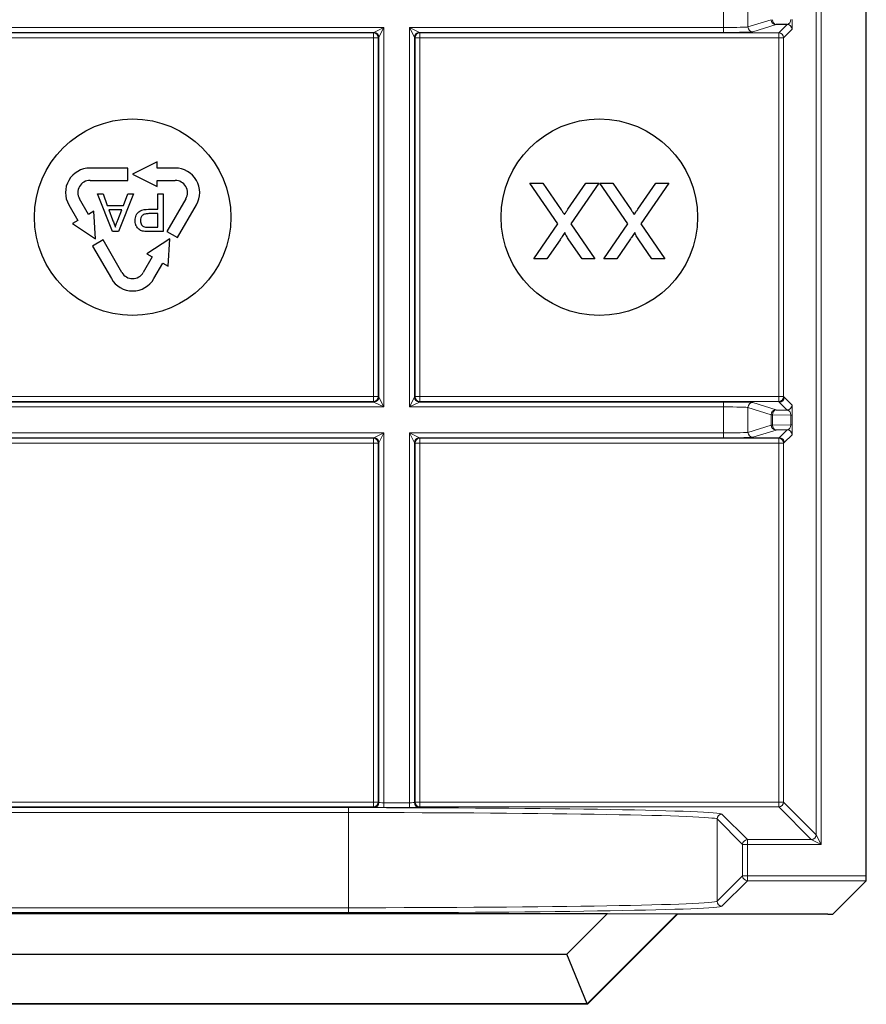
# Model space of a CAD drawing. Header units: millimetres. Extents: x 5 to 418, y 2 to 292.
# Tile 69 of 89: x 318.02 to 323.77, y 88.83 to 95.51. Entities that reach past the tile are written whole.
import ezdxf

# ---------------------------------------------------------------- set-up
doc = ezdxf.new("R2010")
doc.units = ezdxf.units.MM

msp = doc.modelspace()

# ---------------------------------------------------------------- linework, layer by layer
at = {"color": 7, "linetype": 'Continuous', "lineweight": 18}
for p, q in [((323.4262, 89.98), (323.4262, 106.1433)), ((323.4595, 106.1433), (323.4595, 89.9133)), ((322.7965, 95.4557), (322.7965, 95.6315)), ((322.9629, 95.6282), (322.9629, 95.459)), ((317.0837, 95.4557), (320.4913, 95.4557)), ((320.4246, 95.4224), (320.4913, 95.4557)), ((320.4913, 95.4557), (320.458, 95.3891)), ((320.4913, 95.4557), (320.4913, 92.8815)), ((320.6671, 95.4557), (322.7965, 95.4557)), ((320.6671, 92.8815), (320.6671, 95.4557)), ((320.7004, 95.3891), (320.6671, 95.4557)), ((320.6671, 95.4557), (320.7337, 95.4224)), ((322.7965, 95.4224), (322.7965, 95.4557)), ((322.9629, 95.459), (323.1201, 95.5084)), ((323.1534, 95.4751), (322.9962, 95.4257)), ((323.1714, 95.4192), (323.2286, 95.4764)), ((323.262, 95.4431), (323.2047, 95.3859)), ((320.4246, 95.4224), (317.1504, 95.4224)), ((317.1536, 95.4192), (320.4214, 95.4192)), ((320.4214, 95.3859), (317.1536, 95.3859)), ((320.4214, 95.4192), (320.4246, 95.4224)), ((320.4214, 95.4192), (320.4214, 95.3859)), ((320.4214, 92.9514), (320.4214, 95.3859)), ((320.4547, 95.3859), (320.4214, 95.3859)), ((320.458, 95.3891), (320.4547, 95.3859)), ((320.4547, 95.3859), (320.4547, 92.9514)), ((320.458, 92.9482), (320.458, 95.3891)), ((320.7004, 95.3891), (320.7004, 92.9482)), ((320.7036, 95.3859), (320.7004, 95.3891)), ((320.7036, 92.9514), (320.7036, 95.3859)), ((320.7036, 95.3859), (320.7369, 95.3859)), ((320.7337, 95.4224), (320.7369, 95.4192)), ((322.7965, 95.4224), (320.7337, 95.4224)), ((320.7369, 95.4192), (323.1714, 95.4192)), ((320.7369, 95.4192), (320.7369, 95.3859)), ((320.7369, 95.3859), (320.7369, 92.9514)), ((323.1714, 95.3859), (320.7369, 95.3859)), ((323.1714, 95.4192), (323.1714, 95.3859)), ((323.1714, 92.9514), (323.1714, 95.3859)), ((323.1714, 95.3859), (323.2047, 95.3859)), ((323.2047, 95.3859), (323.2047, 92.9514)), ((317.1504, 92.9148), (320.4246, 92.9148)), ((317.1536, 92.9514), (320.4214, 92.9514)), ((320.4214, 92.9181), (317.1536, 92.9181)), ((320.4547, 92.9514), (320.4214, 92.9514)), ((320.4214, 92.9514), (320.4214, 92.9181)), ((320.4246, 92.9148), (320.4214, 92.9181)), ((320.4913, 92.8815), (320.4246, 92.9148)), ((320.4547, 92.9514), (320.458, 92.9482)), ((320.458, 92.9482), (320.4913, 92.8815)), ((320.6671, 92.8815), (320.7004, 92.9482)), ((320.7337, 92.9148), (320.6671, 92.8815)), ((320.7004, 92.9482), (320.7036, 92.9514)), ((320.7036, 92.9514), (320.7369, 92.9514)), ((320.7369, 92.9181), (320.7337, 92.9148)), ((320.7337, 92.9148), (322.7965, 92.9148)), ((320.7369, 92.9514), (320.7369, 92.9181)), ((320.7369, 92.9514), (323.1714, 92.9514)), ((323.1714, 92.9181), (320.7369, 92.9181)), ((322.7965, 92.9148), (322.7965, 92.8815)), ((322.9962, 92.9115), (323.1534, 92.8621)), ((323.1714, 92.9514), (323.2047, 92.9514)), ((323.1714, 92.9514), (323.1714, 92.9181)), ((323.1752, 92.9143), (323.1714, 92.9181)), ((323.2286, 92.8608), (323.1752, 92.9143)), ((323.2047, 92.9514), (323.2085, 92.9476)), ((323.2085, 92.9476), (323.262, 92.8942)), ((320.4913, 92.8815), (317.0837, 92.8815)), ((322.7965, 92.8815), (320.6671, 92.8815)), ((322.7965, 92.7057), (322.7965, 92.8815)), ((323.1201, 92.8288), (322.9629, 92.8782)), ((322.9629, 92.8782), (322.9629, 92.709)), ((323.1298, 92.8288), (323.1201, 92.8288)), ((323.1201, 92.7584), (323.1201, 92.8288)), ((323.2539, 92.8266), (323.1298, 92.8288)), ((323.1298, 92.8288), (323.1298, 92.7584)), ((323.2539, 92.8266), (323.2636, 92.8266)), ((323.2539, 92.7606), (323.2539, 92.8266)), ((323.2636, 92.8266), (323.2636, 92.7606)), ((317.0837, 92.7057), (320.4913, 92.7057)), ((320.4246, 92.6724), (320.4913, 92.7057)), ((320.4913, 92.7057), (320.458, 92.6391)), ((320.4913, 92.7057), (320.4913, 90.197)), ((320.6671, 92.7057), (322.7965, 92.7057)), ((320.6671, 90.197), (320.6671, 92.7057)), ((320.7004, 92.6391), (320.6671, 92.7057)), ((320.6671, 92.7057), (320.7337, 92.6724)), ((322.7965, 92.6724), (322.7965, 92.7057)), ((322.9629, 92.709), (323.1201, 92.7584)), ((323.1534, 92.7251), (322.9962, 92.6757)), ((323.1298, 92.7584), (323.1201, 92.7584)), ((323.1298, 92.7584), (323.2539, 92.7606)), ((323.1752, 92.673), (323.2286, 92.7264)), ((323.2539, 92.7606), (323.2636, 92.7606)), ((320.4246, 92.6724), (317.1504, 92.6724)), ((317.1536, 92.6692), (320.4214, 92.6692)), ((320.4214, 92.6692), (320.4246, 92.6724)), ((320.4214, 92.6359), (320.4214, 92.6692)), ((320.458, 92.6391), (320.4547, 92.6359)), ((320.458, 90.1982), (320.458, 92.6391)), ((320.7004, 92.6391), (320.7004, 90.1982)), ((320.7036, 92.6359), (320.7004, 92.6391)), ((320.7337, 92.6724), (320.7369, 92.6692)), ((322.7965, 92.6724), (320.7337, 92.6724)), ((320.7369, 92.6692), (323.1714, 92.6692)), ((320.7369, 92.6692), (320.7369, 92.6359)), ((322.9542, 92.673), (323.1752, 92.673)), ((323.1714, 92.6692), (323.1752, 92.673)), ((323.1714, 92.6692), (323.1714, 92.6359)), ((323.2085, 92.6397), (323.2047, 92.6359)), ((323.262, 92.6931), (323.2085, 92.6397)), ((320.4214, 92.6359), (317.1536, 92.6359)), ((320.4214, 90.2014), (320.4214, 92.6359)), ((320.4214, 92.6359), (320.4547, 92.6359)), ((320.4547, 92.6359), (320.4547, 90.2014)), ((320.7036, 90.2014), (320.7036, 92.6359)), ((320.7036, 92.6359), (320.7369, 92.6359)), ((320.7369, 92.6359), (320.7369, 90.2014)), ((323.1714, 92.6359), (320.7369, 92.6359)), ((323.1714, 90.2014), (323.1714, 92.6359)), ((323.1714, 92.6359), (323.2047, 92.6359)), ((323.2047, 92.6359), (323.2047, 90.2014)), ((317.1536, 90.2014), (320.4214, 90.2014)), ((320.4214, 90.1681), (317.1536, 90.1681)), ((320.4214, 90.1681), (320.4214, 90.2014)), ((320.4214, 90.2014), (320.4547, 90.2014)), ((320.4246, 90.1648), (320.4214, 90.1681)), ((320.4547, 90.2014), (320.458, 90.1982)), ((320.4913, 90.197), (320.4913, 90.1637)), ((320.4913, 90.197), (320.6671, 90.197)), ((320.6671, 90.197), (320.6671, 90.1637)), ((320.7004, 90.1982), (320.7036, 90.2014)), ((320.7036, 90.2014), (320.7369, 90.2014)), ((320.7369, 90.1681), (320.7337, 90.1648)), ((320.7369, 90.2014), (323.1714, 90.2014)), ((320.7369, 90.2014), (320.7369, 90.1681)), ((323.1714, 90.1681), (320.7369, 90.1681)), ((323.1714, 90.2014), (323.1714, 90.1681)), ((323.1714, 90.2014), (323.2047, 90.2014)), ((323.3928, 89.9466), (323.1714, 90.1681)), ((323.2047, 90.2014), (323.4262, 89.98)), ((317.3218, 90.1634), (320.2532, 90.1634)), ((320.2532, 90.1301), (317.3218, 90.1301)), ((320.2532, 90.1634), (320.2532, 90.1301)), ((320.2532, 89.4846), (320.2532, 90.1301)), ((320.6671, 90.1637), (320.4913, 90.1637)), ((322.7862, 90.1199), (322.9595, 89.9466)), ((322.9262, 89.9133), (322.7529, 90.0866)), ((322.7529, 90.0866), (322.7529, 89.5281)), ((323.4262, 89.98), (323.4595, 89.9133)), ((322.9262, 89.7014), (322.9262, 89.9133)), ((322.9262, 89.9133), (322.9595, 89.9133)), ((322.9595, 89.9133), (322.9595, 89.9466)), ((322.9595, 89.9466), (323.3928, 89.9466)), ((322.9595, 89.9133), (322.9595, 89.7014)), ((323.4595, 89.9133), (322.9595, 89.9133)), ((323.4595, 89.9133), (323.3928, 89.9466)), ((322.7529, 89.5281), (322.9262, 89.7014)), ((322.9262, 89.7014), (322.9595, 89.7014)), ((322.9595, 89.7014), (323.7659, 89.7014)), ((322.9595, 89.6681), (322.9595, 89.7014)), ((322.9595, 89.6681), (322.7862, 89.4948)), ((323.7653, 89.6681), (322.9595, 89.6681)), ((317.3218, 89.4846), (320.2532, 89.4846)), ((320.2532, 89.4513), (317.3218, 89.4513)), ((320.2532, 89.4846), (320.2532, 89.4513))]:
    msp.add_line(p, q, dxfattribs=at)
at = {"color": 7, "linetype": 'Continuous', "lineweight": 25}
for p, q in [((323.7659, 89.7014), (323.7659, 106.1433)), ((323.2286, 95.4764), (323.1534, 95.4751)), ((318.9542, 94.5436), (318.7875, 94.4603)), ((318.9542, 94.502), (318.9542, 94.5436)), ((318.7542, 94.502), (318.4988, 94.502)), ((318.7542, 94.4186), (318.7542, 94.502)), ((318.7875, 94.4603), (318.9542, 94.377)), ((319.0762, 94.502), (318.9542, 94.502)), ((318.4988, 94.4186), (318.7542, 94.4186)), ((318.9542, 94.4186), (319.0762, 94.4186)), ((318.9542, 94.377), (318.9542, 94.4186)), ((321.6734, 94.1237), (321.4835, 94.3993)), ((321.4835, 94.3993), (321.5709, 94.3993)), ((321.5709, 94.3993), (321.6959, 94.2178)), ((321.7412, 94.2225), (321.8627, 94.3993)), ((321.9511, 94.3993), (321.7612, 94.1229)), ((321.8627, 94.3993), (321.9511, 94.3993)), ((322.1475, 94.1237), (321.9577, 94.3993)), ((321.9577, 94.3993), (322.045, 94.3993)), ((322.045, 94.3993), (322.17, 94.2178)), ((322.2153, 94.2225), (322.3368, 94.3993)), ((322.4252, 94.3993), (322.2354, 94.1229)), ((322.3368, 94.3993), (322.4252, 94.3993)), ((318.6502, 94.0709), (318.5482, 94.3277)), ((318.5482, 94.3277), (318.5866, 94.3277)), ((318.5866, 94.3277), (318.6159, 94.2487)), ((318.793, 94.3277), (318.691, 94.0709)), ((318.7254, 94.2487), (318.7546, 94.3277)), ((318.7546, 94.3277), (318.793, 94.3277)), ((318.9587, 94.2223), (318.9587, 94.3277)), ((318.9587, 94.3277), (318.9949, 94.3277)), ((318.9949, 94.3277), (318.9949, 94.0709)), ((318.3545, 94.252), (318.4155, 94.1463)), ((318.4877, 94.188), (318.4267, 94.2936)), ((318.6159, 94.2487), (318.7254, 94.2487)), ((319.1483, 94.2936), (319.0207, 94.0725)), ((319.0928, 94.0308), (319.2205, 94.252)), ((318.5237, 94.2088), (318.4877, 94.188)), ((318.5349, 94.0228), (318.5237, 94.2088)), ((318.7144, 94.219), (318.6268, 94.219)), ((318.6268, 94.219), (318.6517, 94.1515)), ((318.6882, 94.1479), (318.7144, 94.219)), ((318.8958, 94.2223), (318.9587, 94.2223)), ((318.9587, 94.1927), (318.8968, 94.1927)), ((318.9587, 94.1005), (318.9587, 94.1927)), ((318.4155, 94.1463), (318.3794, 94.1255)), ((318.3794, 94.1255), (318.5349, 94.0228)), ((321.5099, 93.8856), (321.6734, 94.1237)), ((321.7612, 94.1229), (321.9247, 93.8856)), ((321.984, 93.8856), (322.1475, 94.1237)), ((322.2354, 94.1229), (322.3989, 93.8856)), ((318.691, 94.0709), (318.6502, 94.0709)), ((318.8974, 94.1005), (318.9587, 94.1005)), ((318.9949, 94.0709), (318.9006, 94.0709)), ((319.0207, 94.0725), (319.0928, 94.0308)), ((318.5877, 94.0148), (318.5155, 93.9731)), ((318.5155, 93.9731), (318.6432, 93.752)), ((318.7153, 93.7936), (318.5877, 94.0148)), ((319.0401, 94.0228), (318.8846, 93.9201)), ((319.0289, 93.8368), (319.0401, 94.0228)), ((321.6877, 94.0158), (321.5984, 93.8856)), ((321.8375, 93.8856), (321.7479, 94.0157)), ((322.1618, 94.0158), (322.0725, 93.8856)), ((322.3116, 93.8856), (322.222, 94.0157)), ((318.8846, 93.9201), (318.9207, 93.8993)), ((318.9207, 93.8993), (318.8597, 93.7936)), ((318.9318, 93.752), (318.9928, 93.8576)), ((318.9928, 93.8576), (319.0289, 93.8368)), ((321.5984, 93.8856), (321.5099, 93.8856)), ((321.9247, 93.8856), (321.8375, 93.8856)), ((322.0725, 93.8856), (321.984, 93.8856)), ((322.3989, 93.8856), (322.3116, 93.8856)), ((323.1534, 92.8621), (323.2286, 92.8608)), ((323.2286, 92.7264), (323.1534, 92.7251)), ((323.7653, 89.6681), (323.5381, 89.4408)), ((315.5648, 89.4461), (322.0102, 89.4461)), ((321.7328, 89.1686), (322.0102, 89.4461)), ((322.483, 89.4427), (321.8722, 88.8319)), ((322.484, 89.4403), (321.8732, 88.8295)), ((322.0102, 89.4461), (322.483, 89.4427)), ((322.483, 89.4427), (322.484, 89.4403)), ((323.5047, 89.4403), (322.484, 89.4403)), ((315.8422, 89.1686), (321.7328, 89.1686)), ((321.8722, 88.8319), (321.7328, 89.1686)), ((321.8722, 88.8319), (315.7028, 88.8319)), ((321.8722, 88.8319), (321.8732, 88.8295)), ((321.8732, 88.8295), (315.7018, 88.8295))]:
    msp.add_line(p, q, dxfattribs=at)
for centre in [(318.7875, 94.1686), (321.9542, 94.1686)]:
    msp.add_circle(centre, 0.6667, dxfattribs=at)
at = {"color": 7, "linetype": 'Continuous', "lineweight": 18}
for centre, radius, start, end in [((322.9963, 95.4591), 0.0333, 180.02519, 269.89526), ((323.1535, 95.5085), 0.0333, 180.02519, 269.89526), ((323.1598, 95.5046), 0.0302, 172.77494, 257.76207), ((323.2286, 95.4431), 0.0333, 0.02044, 89.97956), ((320.4214, 95.3859), 0.0333, 0.02044, 89.97956), ((320.4246, 95.3891), 0.0333, 0.02044, 89.97956), ((320.7337, 95.3891), 0.0333, 90.02044, 179.97956), ((320.7369, 95.3859), 0.0333, 90.02044, 179.97956), ((323.1714, 95.3859), 0.0333, 0.02044, 89.97956), ((320.4214, 92.9514), 0.0333, 270.02044, 359.97956), ((320.4246, 92.9482), 0.0333, 270.02044, 359.97956), ((320.7337, 92.9482), 0.0333, 180.02044, 269.97956), ((320.7369, 92.9514), 0.0333, 180.02044, 269.97956), ((322.9963, 92.8782), 0.0333, 90.10474, 179.97481), ((323.1714, 92.9514), 0.0333, 270.02044, 359.97956), ((323.1752, 92.9476), 0.0333, 270.02044, 359.97956), ((323.1535, 92.8288), 0.0333, 90.10474, 179.97481), ((323.1598, 92.8326), 0.0302, 102.23793, 187.22506), ((323.2286, 92.8942), 0.0333, 270.02044, 359.97956), ((322.9963, 92.7091), 0.0333, 180.02519, 269.89526), ((323.1535, 92.7585), 0.0333, 180.02519, 269.89526), ((323.1598, 92.7546), 0.0302, 172.77494, 257.76207), ((323.2286, 92.6931), 0.0333, 0.02044, 89.97956), ((320.4214, 92.6359), 0.0333, 0.02044, 89.97956), ((320.4246, 92.6391), 0.0333, 0.02044, 89.97956), ((320.7337, 92.6391), 0.0333, 90.02044, 179.97956), ((320.7369, 92.6359), 0.0333, 90.02044, 179.97956), ((323.1714, 92.6359), 0.0333, 0.02044, 89.97956), ((320.4214, 90.2014), 0.0333, 270.02044, 359.97956), ((320.4246, 90.1982), 0.0333, 270.02044, 359.97956), ((320.7337, 90.1982), 0.0333, 180.02044, 269.97956), ((320.7369, 90.2014), 0.0333, 180.02044, 269.97956), ((323.1714, 90.2014), 0.0333, 270.02044, 359.97956), ((322.7862, 90.0866), 0.0333, 90.02044, 179.97956), ((323.3928, 89.98), 0.0333, 270.02044, 359.97956), ((322.9595, 89.9133), 0.0333, 90.02044, 179.97956), ((322.9595, 89.7014), 0.0333, 180.02044, 269.97956), ((322.7862, 89.5281), 0.0333, 180.02044, 269.97956)]:
    msp.add_arc(centre, radius, start, end, dxfattribs=at)
at = {"color": 7, "linetype": 'Continuous', "lineweight": 25}
for centre, radius, start, end in [((318.4988, 94.3353), 0.1667, 90, 210), ((319.0762, 94.3353), 0.1667, 330, 90), ((318.4988, 94.3353), 0.0833, 90, 210.00007), ((319.0762, 94.3353), 0.0833, 330, 90.00007), ((318.7875, 93.8353), 0.0833, 210, 330.00007), ((318.7875, 93.8353), 0.1667, 210, 330)]:
    msp.add_arc(centre, radius, start, end, dxfattribs=at)
at = {"color": 7, "linetype": 'Continuous', "lineweight": 18}
for centre, major_axis, ratio, start_param, end_param in [((323.2286, 95.5098), (0.0022, 0.0333), 0.755078, 3.22885, 4.787305), ((323.2619, 95.5098), (0, 0.0667), 0.025118, 3.166721, 4.725177), ((322.7965, 95.4592), (0.1667, 0), 0.020946, 4.712389, 6.227687), ((322.7965, 95.4259), (0.2, 0), 0.017455, 4.712389, 6.227687), ((322.7965, 92.9113), (0.2, 0), 0.017455, 0.055499, 1.570796), ((322.7965, 92.878), (0.1667, 0), 0.020946, 0.055499, 1.570796), ((323.2286, 92.8275), (-0.0022, 0.0333), 0.755078, 4.637473, 6.195928), ((323.2619, 92.8275), (0, 0.0667), 0.025118, 4.699601, 6.258057), ((322.7965, 92.7092), (0.1667, 0), 0.020946, 4.712389, 6.227687), ((323.2286, 92.7598), (0.0022, 0.0333), 0.755078, 3.22885, 4.787305), ((323.2619, 92.7598), (0, 0.0667), 0.025118, 3.166721, 4.725177), ((322.7965, 92.6759), (0.2, 0), 0.017455, 4.712389, 6.227687), ((320.4913, 90.1982), (0.0333, 0), 0.03491, 3.159046, 4.712389), ((320.6671, 90.1982), (0.0333, 0), 0.03491, 4.712389, 6.265732), ((320.2532, 90.1192), (2.5333, 0), 0.017455, 0.017453, 1.570796), ((320.2532, 90.0858), (2.5, 0), 0.017688, 0.017453, 1.570796), ((320.4913, 90.1649), (0.0667, 0), 0.017455, 3.159046, 4.712389), ((320.6671, 90.1649), (0.0667, 0), 0.017455, 4.712389, 6.265732), ((320.2532, 89.5289), (2.5, 0), 0.017688, 4.712389, 6.265732), ((320.2532, 89.4955), (2.5333, 0), 0.017455, 4.712389, 6.265732)]:
    msp.add_ellipse(centre, major_axis=major_axis, ratio=ratio, start_param=start_param, end_param=end_param, dxfattribs=at)
at = {"color": 7, "linetype": 'Continuous', "lineweight": 25}
for centre, major_axis, start_param, end_param in [((323.7653, 89.7014), (0, 0.0333), 3.159046, 4.712389), ((323.5047, 89.4408), (0.0333, 0), 4.712389, 6.265732)]:
    msp.add_ellipse(centre, major_axis=major_axis, ratio=0.017455, start_param=start_param, end_param=end_param, dxfattribs=at)
for points, knots in [([(318.804, 94.1447), (318.8053, 94.1576), (318.808, 94.1832), (318.8408, 94.2202), (318.8749, 94.2215), (318.8958, 94.2223)], [0, 0, 0, 0, 0.280772, 0.559745, 1, 1, 1, 1]), ([(318.8968, 94.1927), (318.8889, 94.1924), (318.8732, 94.1919), (318.8522, 94.1825), (318.8414, 94.1643), (318.8406, 94.1519), (318.8402, 94.1457)], [0, 0, 0, 0, 0.28137, 0.559786, 0.779383, 1, 1, 1, 1]), ([(321.6959, 94.2178), (321.6999, 94.2121), (321.7069, 94.2019), (321.7139, 94.1917), (321.717, 94.1872)], [0, 0, 0, 0, 0.5599998, 1, 1, 1, 1]), ([(321.717, 94.1872), (321.7215, 94.1938), (321.7297, 94.2055), (321.7377, 94.2173), (321.7412, 94.2225)], [0, 0, 0, 0, 0.560002, 1, 1, 1, 1]), ([(322.17, 94.2178), (322.174, 94.2121), (322.1811, 94.2019), (322.1881, 94.1917), (322.1911, 94.1872)], [0, 0, 0, 0, 0.56, 1, 1, 1, 1]), ([(322.1911, 94.1872), (322.1957, 94.1938), (322.2038, 94.2055), (322.2118, 94.2173), (322.2153, 94.2225)], [0, 0, 0, 0, 0.560002, 1, 1, 1, 1]), ([(318.6517, 94.1515), (318.6553, 94.142), (318.6616, 94.125), (318.6679, 94.108), (318.6706, 94.1005)], [0, 0, 0, 0, 0.560002, 1, 1, 1, 1]), ([(318.6706, 94.1005), (318.6731, 94.1097), (318.6774, 94.1261), (318.6849, 94.1413), (318.6882, 94.1479)], [0, 0, 0, 0, 0.559908, 1, 1, 1, 1]), ([(318.8625, 94.0733), (318.8532, 94.0756), (318.8346, 94.0801), (318.8155, 94.0999), (318.8056, 94.1224), (318.8045, 94.1373), (318.804, 94.1447)], [0, 0, 0, 0, 0.280091, 0.558988, 0.779416, 1, 1, 1, 1]), ([(318.8402, 94.1457), (318.8405, 94.1406), (318.8412, 94.1303), (318.8475, 94.1173), (318.8565, 94.1073), (318.8641, 94.1043), (318.8678, 94.1028)], [0, 0, 0, 0, 0.280207, 0.559922, 0.780033, 1, 1, 1, 1]), ([(318.9006, 94.0709), (318.8935, 94.0709), (318.8807, 94.071), (318.8681, 94.0726), (318.8625, 94.0733)], [0, 0, 0, 0, 0.560101, 1, 1, 1, 1]), ([(318.8678, 94.1028), (318.8733, 94.1019), (318.8831, 94.1005), (318.893, 94.1005), (318.8974, 94.1005)], [0, 0, 0, 0, 0.559585, 1, 1, 1, 1]), ([(321.7212, 94.0647), (321.715, 94.0555), (321.7038, 94.0392), (321.6926, 94.0229), (321.6877, 94.0158)], [0, 0, 0, 0, 0.56, 1, 1, 1, 1]), ([(321.7479, 94.0157), (321.7421, 94.0244), (321.7341, 94.0366), (321.7242, 94.0526), (321.7222, 94.0607), (321.7212, 94.0647)], [0, 0, 0, 0, 0.561277, 0.781763, 1, 1, 1, 1]), ([(322.1954, 94.0647), (322.1891, 94.0555), (322.1779, 94.0392), (322.1667, 94.0229), (322.1618, 94.0158)], [0, 0, 0, 0, 0.56, 1, 1, 1, 1]), ([(322.222, 94.0157), (322.2162, 94.0244), (322.2082, 94.0366), (322.1983, 94.0526), (322.1963, 94.0607), (322.1954, 94.0647)], [0, 0, 0, 0, 0.561277, 0.781763, 1, 1, 1, 1])]:
    msp.add_open_spline(points, degree=3, knots=knots, dxfattribs=at)
at = {"color": 7, "linetype": 'Continuous', "lineweight": 18}
msp.add_open_spline([(323.1752, 92.673), (323.1796, 92.6725), (323.1883, 92.6715), (323.1993, 92.6638), (323.207, 92.6528), (323.208, 92.644), (323.2085, 92.6397)], degree=3, dxfattribs=at)

doc.saveas('drawing.dxf')
